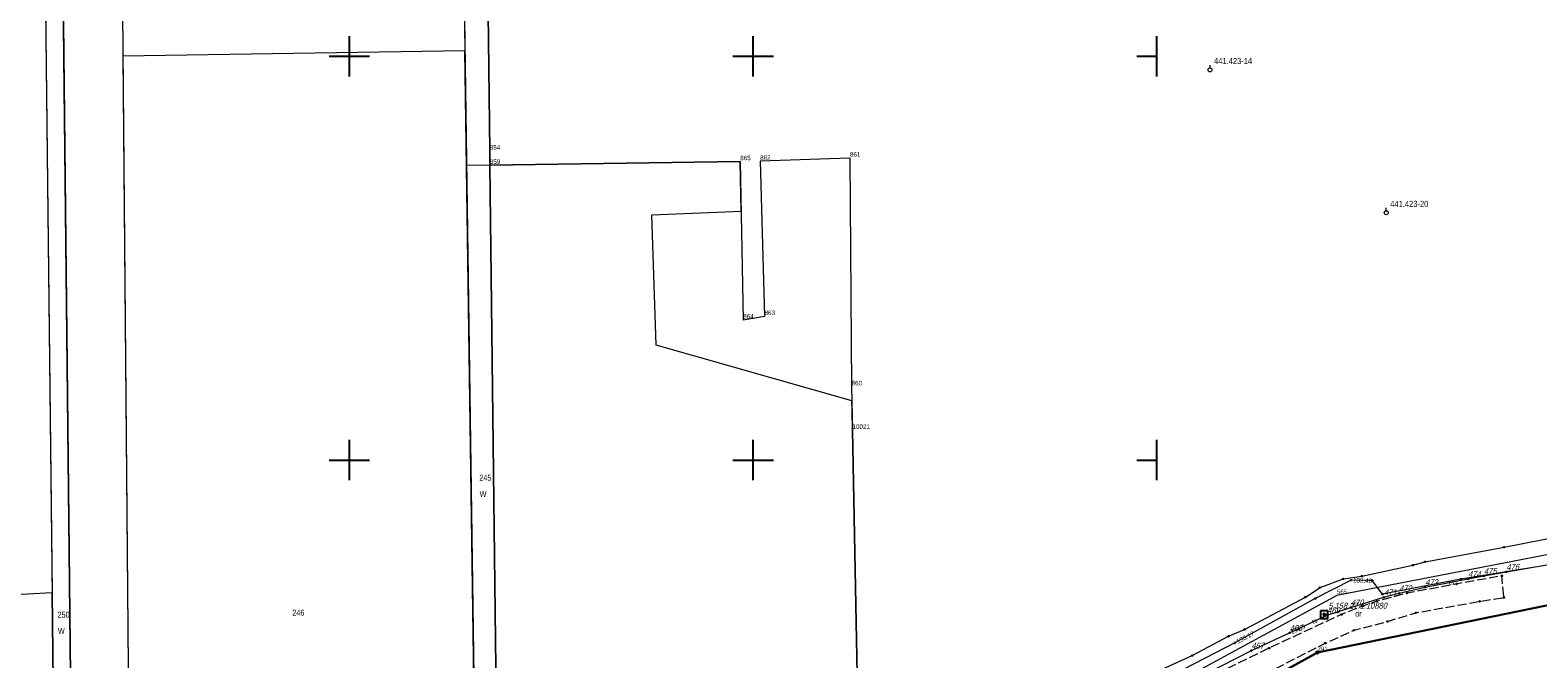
# Model space of a CAD drawing. Header units: metres. Extents: x 5548743 to 5556416, y 5707500 to 5714000.
# Tile 51 of 244: x 5551721 to 5552094, y 5711551 to 5711706. Entities that reach past the tile are written whole.
import ezdxf
from ezdxf.enums import TextEntityAlignment as Align

# ---------------------------------------------------------------- set-up
doc = ezdxf.new("R2010")
doc.units = ezdxf.units.M
doc.linetypes.add('2.25_0.75', pattern=[3, 2.25, -0.75])
doc.linetypes.add('219-1000', pattern=[0])
doc.layers.get('0').update_dxf_attribs({"color": 2, "lineweight": 5})
doc.styles.get("Standard").update_dxf_attribs({"font": 'Working1250', "width": 0.75})

# ---------------------------------------------------------------- blocks, each defined once
blk = doc.blocks.new('203')
at = {"linetype": 'Continuous', "lineweight": 0}
h = blk.add_hatch(color=0, dxfattribs=at)
edge = h.paths.add_edge_path()
edge.add_arc((0, 0), 0.09, 0, 360)
blk = doc.blocks.new('202')
at = {"color": 0, "linetype": 'Continuous', "lineweight": 0}
blk.add_circle((0, 0), 0.4, dxfattribs=at)
blk = doc.blocks.new('PW01')
at = {"linetype": 'Continuous', "lineweight": 13}
h = blk.add_hatch(color=0, dxfattribs=at)
edge = h.paths.add_edge_path()
edge.add_arc((0, 0), 0.18, 0, 360)
blk = doc.blocks.new('PIKIETAW1891')
at = {"color": 0}
blk.add_circle((0, 0), 0.09, dxfattribs=at)
blk = doc.blocks.new('OSSP')
at = {"color": 0}
for p, q in [((-0.939, 0.938), (-0.939, -0.938)), ((-0.939, 0.938), (-0.939, -0.938)), ((0.936, 0.938), (-0.939, 0.938)), ((0.936, 0.938), (-0.939, 0.938)), ((0.45, 0), (-0.45, 0)), ((0.45, 0), (-0.45, 0)), ((0, -0.45), (0, 0.45)), ((0, -0.45), (0, 0.45)), ((0.936, -0.938), (0.936, 0.938)), ((0.936, -0.938), (0.936, 0.938)), ((-0.939, -0.938), (0.936, -0.938)), ((-0.939, -0.938), (0.936, -0.938))]:
    blk.add_line(p, q, dxfattribs=at)
blk = doc.blocks.new('131')
at = {"color": 0, "linetype": 'Continuous', "lineweight": 0}
blk.add_line((0, 0.5), (0, 1.2), dxfattribs=at)
blk.add_circle((0, 0), 0.5, dxfattribs=at)
blk = doc.blocks.new('RAMKA1000K')
at = {"color": 0}
for p, q in [((600, 195), (600, 205)), ((700, 195), (700, 205)), ((800, 195), (800, 205)), ((595, 200), (605, 200)), ((695, 200), (705, 200)), ((795, 200), (800, 200)), ((600, 95), (600, 105)), ((700, 95), (700, 105)), ((800, 95), (800, 105)), ((595, 100), (605, 100)), ((695, 100), (705, 100)), ((795, 100), (800, 100))]:
    blk.add_line(p, q, dxfattribs=at)

msp = doc.modelspace()

# ---------------------------------------------------------------- linework, layer by layer
at = {"layer": '216-obręb ewidencyjny', "color": 7, "linetype": 'CONTINUOUS', "lineweight": 25, "flags": 128}
for points in [[(5552528.77, 5711746.49), (5552386.72, 5711777.83), (5552341.22, 5711740), (5552242.43, 5711655.77), (5552206.34, 5711605.86), (5552188.96, 5711591.55), (5552164.86, 5711578.01), (5552039.74, 5711552.34), (5551955.7, 5711505.94), (5551905.37, 5711470.06), (5551811.47, 5711382.69), (5551803.77, 5711375.52), (5551772.64, 5711346.55), (5551883.27, 5711298.11), (5551897.77, 5711289.86), (5551892.76, 5711290.25), (5551886.05, 5711286.29), (5551872.89, 5711270.89), (5551862.61, 5711261.35), (5551831.94, 5711232.47)], [(5551831.94, 5711232.47), (5551862.61, 5711261.35), (5551872.89, 5711270.89), (5551886.05, 5711286.29), (5551892.76, 5711290.25), (5551897.77, 5711289.86), (5551883.27, 5711298.11), (5551772.64, 5711346.55), (5551803.77, 5711375.52), (5551811.47, 5711382.69), (5551905.37, 5711470.06), (5551955.7, 5711505.94), (5552039.74, 5711552.34), (5552164.86, 5711578.01)]]:
    msp.add_lwpolyline(points, dxfattribs=at)
at = {"layer": '217-kontur klasyfikacyjny', "color": 3, "linetype": 'CONTINUOUS', "lineweight": 18, "flags": 128}
for points in [[(5551828.59, 5711701.32), (5551743.87, 5711700)], [(5551743.87, 5711700), (5551745.27, 5711539.27)], [(5551829, 5711672.91), (5551828.59, 5711701.32)], [(5551834.8, 5711673), (5551829, 5711672.91)], [(5551829, 5711672.91), (5551832.74, 5711412.5)], [(5551832.74, 5711412.5), (5551829, 5711672.91)], [(5551896.8, 5711673.91), (5551834.8, 5711673)], [(5551834.8, 5711673), (5551837.87, 5711417.24)], [(5551837.87, 5711417.24), (5551834.8, 5711673)], [(5551897.04, 5711661.6), (5551896.8, 5711673.91)], [(5551874.89, 5711660.74), (5551897.04, 5711661.6)], [(5551875.98, 5711628.48), (5551874.89, 5711660.74)], [(5551924.46, 5711614.68), (5551875.98, 5711628.48)], [(5551924.5, 5711612.15), (5551924.46, 5711614.68)], [(5551924.6, 5711607.37), (5551924.5, 5711612.15)], [(5551926.63, 5711499.24), (5551924.6, 5711607.37)], [(5551726.39, 5711567.16), (5551663.57, 5711563.75)], [(5551728.88, 5711347.4), (5551726.39, 5711567.16)]]:
    msp.add_lwpolyline(points, dxfattribs=at)
at = {"layer": '218-kontur użytku gruntowego', "color": 3, "linetype": 'CONTINUOUS', "lineweight": 18, "flags": 128}
for points in [[(5551724.02, 5711777.74), (5551726.39, 5711567.16)], [(5551729.28, 5711699.78), (5551728.45, 5711777.8)], [(5551827.48, 5711779.11), (5551828.59, 5711701.32)], [(5551834.76, 5711676.53), (5551833.53, 5711779.2)], [(5551730.99, 5711538.96), (5551729.28, 5711699.78)], [(5551828.59, 5711701.32), (5551743.87, 5711700)], [(5551743.87, 5711700), (5551745.27, 5711539.27)], [(5551828.59, 5711701.32), (5551832.74, 5711412.5)], [(5551832.74, 5711412.5), (5551828.59, 5711701.32)], [(5551834.8, 5711673), (5551834.76, 5711676.53)], [(5551896.8, 5711673.91), (5551834.8, 5711673)], [(5551837.87, 5711417.24), (5551834.8, 5711673)], [(5551834.8, 5711673), (5551837.87, 5711417.24)], [(5551897.04, 5711661.6), (5551896.8, 5711673.91)], [(5551874.89, 5711660.74), (5551897.04, 5711661.6)], [(5551875.98, 5711628.48), (5551874.89, 5711660.74)], [(5551924.46, 5711614.68), (5551875.98, 5711628.48)], [(5551924.5, 5711612.15), (5551924.46, 5711614.68)], [(5551924.6, 5711607.37), (5551924.5, 5711612.15)], [(5551926.63, 5711499.24), (5551924.6, 5711607.37)], [(5552140.06, 5711584.98), (5552044.56, 5711566.47)], [(5552039.74, 5711552.34), (5552164.86, 5711578.01)], [(5552164.86, 5711578.01), (5552039.74, 5711552.34)], [(5551726.39, 5711567.16), (5551663.57, 5711563.75)], [(5551726.39, 5711567.16), (5551728.88, 5711347.4)], [(5551728.88, 5711347.4), (5551726.39, 5711567.16)], [(5552044.56, 5711566.47), (5551935.07, 5711507.03)], [(5551955.7, 5711505.94), (5552039.74, 5711552.34)], [(5552039.74, 5711552.34), (5551955.7, 5711505.94)]]:
    msp.add_lwpolyline(points, dxfattribs=at)
at = {"layer": '219-działka ewidencyjna', "color": 7, "linetype": '219-1000', "lineweight": 18, "flags": 128}
for points in [[(5551724.02, 5711777.74), (5551728.88, 5711347.4)], [(5551728.45, 5711777.8), (5551730.99, 5711538.96)], [(5551743.2, 5711778), (5551745.27, 5711539.27)], [(5551827.48, 5711779.11), (5551832.74, 5711412.5)], [(5551833.53, 5711779.2), (5551834.76, 5711676.53)], [(5551834.76, 5711676.53), (5551834.8, 5711673)], [(5551834.8, 5711673), (5551896.8, 5711673.91)], [(5551834.8, 5711673), (5551837.87, 5711417.24)], [(5551896.8, 5711673.91), (5551897.55, 5711634.68)], [(5551923.98, 5711674.78), (5551901.73, 5711674.02)], [(5551901.73, 5711674.02), (5551902.83, 5711635.56)], [(5551923.98, 5711674.78), (5551924.39, 5711618.16)], [(5551902.83, 5711635.56), (5551897.55, 5711634.68)], [(5551924.39, 5711618.16), (5551924.6, 5711607.37)], [(5551924.6, 5711607.37), (5551926.63, 5711499.24)], [(5552140.06, 5711584.98), (5552044.56, 5711566.47)], [(5552164.86, 5711578.01), (5552039.74, 5711552.34)], [(5552044.56, 5711566.47), (5551935.07, 5711507.03)], [(5552039.74, 5711552.34), (5551955.7, 5711505.94)]]:
    msp.add_lwpolyline(points, dxfattribs=at)
at = {"layer": 'jezdnia', "color": 7, "linetype": '2.25_0.75', "lineweight": 18, "flags": 128}
msp.add_lwpolyline([(5551583.96, 5711391.49), (5551583.47, 5711386.8), (5551603.84, 5711384.02), (5551620.25, 5711381.14), (5551624.88, 5711380.41), (5551625.4, 5711379.68), (5551633.47, 5711377.73), (5551657.63, 5711371.29), (5551670.88, 5711366.71), (5551686.36, 5711359.46), (5551708.22, 5711348.62), (5551722.95, 5711340.89), (5551727.18, 5711339.32), (5551731.27, 5711338.24), (5551734.43, 5711337.43), (5551738.91, 5711337.13), (5551747.14, 5711337.54), (5551752.95, 5711338.25), (5551769.3, 5711343.77), (5551772.6, 5711347.23), (5551803.77, 5711375.52), (5551811.47, 5711382.69), (5551811.61, 5711382.81), (5551816.59, 5711387.44), (5551905.37, 5711470.06), (5551909.71, 5711473.15), (5551923.92, 5711486.54), (5551930.82, 5711492.48), (5551938.87, 5711499.01), (5551944.67, 5711502.93), (5551965.31, 5711514.64), (5551981.54, 5711523.95), (5552001.63, 5711534.18), (5552041.68, 5711554.65), (5552048.8, 5711557.85), (5552057.1, 5711560.04), (5552064.15, 5711562.19), (5552079.95, 5711565.02), (5552085.93, 5711565.96), (5552085.44, 5711571.33), (5552074.18, 5711569.3), (5552061.93, 5711567.03), (5552054.47, 5711565.02), (5552051.07, 5711563.88), (5552045.7, 5711561.76), (5552027.78, 5711553.43), (5552008.24, 5711543.85), (5551987.35, 5711532.06), (5551949.78, 5711511.09), (5551941.65, 5711506.12), (5551935.29, 5711502.67), (5551931.19, 5711499.84), (5551913.85, 5711484.09), (5551898.07, 5711469.13), (5551883.03, 5711455.03), (5551878.74, 5711450.78), (5551859.98, 5711433.7), (5551837.54, 5711412.74), (5551834.18, 5711410.09), (5551813.41, 5711390.56), (5551790.58, 5711368.47), (5551780.69, 5711359.23), (5551765.92, 5711348.44), (5551754.88, 5711343.98), (5551745.52, 5711341.77), (5551738.49, 5711341.89), (5551732.39, 5711343.46), (5551724.95, 5711345.97), (5551690.78, 5711362.5), (5551678.92, 5711368.08), (5551664.88, 5711374.38), (5551654.31, 5711377.45), (5551630.49, 5711383.8), (5551603.84, 5711388.45), (5551592.37, 5711390.03)], close=True, dxfattribs=at)
at = {"layer": 'przewód kanalizacyjny', "color": 34, "linetype": 'CONTINUOUS', "lineweight": 18, "flags": 128}
msp.add_lwpolyline([(5552120.2, 5711577.74), (5552075.26, 5711570.51), (5552055.89, 5711566.79), (5552053.31, 5711570.18), (5552048.07, 5711570.28), (5552039.22, 5711565.73), (5552019.28, 5711554.7), (5551979.54, 5711534.15), (5551962.9, 5711525.95), (5551943.2, 5711514.78), (5551917.73, 5711499.07), (5551876.83, 5711460.15), (5551833.57, 5711418.56), (5551792.93, 5711379.16), (5551774.01, 5711361.47), (5551764.56, 5711355.03), (5551753.59, 5711350.56), (5551745.13, 5711349.34), (5551736.57, 5711347.24), (5551729.59, 5711348.7), (5551722.02, 5711352.06), (5551664.97, 5711378.79)], dxfattribs=at)
at = {"layer": 'przewód telekomunikacyjny podziemny', "color": 30, "linetype": 'CONTINUOUS', "lineweight": 18, "flags": 128}
for points in [[(5551995.71, 5711545.68), (5552008.73, 5711551.57), (5552017.72, 5711556.35), (5552021.7, 5711558.06), (5552036.77, 5711566.05), (5552040.41, 5711568.45), (5552046.14, 5711570.56), (5552050.74, 5711571.26), (5552063.4, 5711573.96), (5552066.4, 5711574.82), (5552085.97, 5711578.44), (5552109.52, 5711583.05)], [(5552004.35, 5711543.14), (5552023.39, 5711552.82), (5552032.87, 5711557.2), (5552042.18, 5711561.58), (5552048.04, 5711563.51), (5552056.23, 5711566.01), (5552059.97, 5711567), (5552066.44, 5711568.5), (5552077.06, 5711570.55), (5552080.98, 5711571.31), (5552086.56, 5711572.34), (5552098.01, 5711574.31)]]:
    msp.add_lwpolyline(points, dxfattribs=at)

# ---------------------------------------------------------------- block references
at = {"layer": '131-Punkt osnowy pomiarowej', "color": 7, "linetype": 'CONTINUOUS', "lineweight": 13}
for p in [(5552013.15, 5711696.62), (5552056.79, 5711661.24)]:
    msp.add_blockref('131', p, dxfattribs=at)
at = {"layer": '202-punkt graniczny', "color": 7, "linetype": 'CONTINUOUS', "lineweight": 18}
msp.add_blockref('202', (5552039.74, 5711552.34), dxfattribs=at)
at = {"layer": '203-punkt graniczny', "color": 7, "linetype": 'CONTINUOUS', "lineweight": 18}
for p in [(5551834.76, 5711676.53), (5551834.8, 5711673), (5551896.8, 5711673.91), (5551901.73, 5711674.02), (5551923.98, 5711674.78), (5551897.55, 5711634.68), (5551902.83, 5711635.56), (5551924.39, 5711618.16), (5551924.6, 5711607.37), (5552044.56, 5711566.47)]:
    msp.add_blockref('203', p, dxfattribs=at)
at = {"layer": 'Punkt roboczy BDOT GESUT K1', "color": 6, "linetype": 'CONTINUOUS', "lineweight": 18}
for p in [(5552085.97, 5711578.44), (5552066.4, 5711574.82), (5552050.74, 5711571.26), (5552063.4, 5711573.96), (5552080.98, 5711571.31), (5552085.44, 5711571.33), (5552086.56, 5711572.34), (5552040.41, 5711568.45), (5552046.14, 5711570.56), (5552048.07, 5711570.28), (5552048.07, 5711570.28), (5552053.31, 5711570.18), (5552066.44, 5711568.5), (5552074.18, 5711569.3), (5552075.26, 5711570.51), (5552077.06, 5711570.55), (5552036.77, 5711566.05), (5552039.22, 5711565.73), (5552048.04, 5711563.51), (5552051.07, 5711563.88), (5552054.47, 5711565.02), (5552055.89, 5711566.79), (5552056.23, 5711566.01), (5552059.97, 5711567), (5552061.93, 5711567.03), (5552079.95, 5711565.02), (5552085.93, 5711565.96), (5552042.18, 5711561.58), (5552045.7, 5711561.76), (5552057.1, 5711560.04), (5552064.15, 5711562.19), (5552017.72, 5711556.35), (5552021.7, 5711558.06), (5552032.87, 5711557.2), (5552032.87, 5711557.2), (5552048.8, 5711557.85), (5552019.28, 5711554.7), (5552019.28, 5711554.7), (5552023.39, 5711552.82), (5552027.78, 5711553.43), (5552041.68, 5711554.65), (5552008.73, 5711551.57)]:
    msp.add_blockref('PIKIETAW1891', p, dxfattribs=at)
at = {"layer": 'rzedna', "color": 34, "linetype": 'CONTINUOUS', "lineweight": 18}
for p in [(5552048.07, 5711570.28), (5552019.28, 5711554.7)]:
    msp.add_blockref('PW01', p, dxfattribs=at)
at = {"layer": 'rzedna', "color": 30, "linetype": 'CONTINUOUS', "lineweight": 18}
msp.add_blockref('PW01', (5552032.87, 5711557.2), dxfattribs=at)
at = {"layer": 'Szczegółowa osnowa geodezyjna pozioma', "color": 7, "linetype": 'CONTINUOUS', "lineweight": 13}
msp.add_blockref('OSSP', (5552041.434, 5711561.736), dxfattribs=at)
at = {"layer": 'Wstawianie ramki sekcyjnej z opisem', "color": 7, "linetype": 'CONTINUOUS', "lineweight": 13}
msp.add_blockref('RAMKA1000K', (5551200, 5711500), dxfattribs=at)
msp.add_blockref('RAMKA1000K', (5551200, 5711500), dxfattribs=at)
msp.add_blockref('RAMKA1000K', (5551200, 5711500), dxfattribs=at)
msp.add_blockref('RAMKA1000K', (5551200, 5711500), dxfattribs=at)

# ---------------------------------------------------------------- texts
at = {"layer": '131-Punkt osnowy pomiarowej-Atr103', "color": 7, "width": 0.9}
for s, p in [('441.423-14', (5552014.15, 5711697.62)), ('441.423-20', (5552057.79, 5711662.24))]:
    msp.add_text(s, height=1.5, dxfattribs=at).set_placement(p, align=Align.BOTTOM_LEFT)
at = {"layer": '202-punkt graniczny-Atr103', "color": 7, "width": 0.9}
msp.add_text('291', height=1.125, dxfattribs=at).set_placement((5552039.74, 5711552.34), align=Align.BOTTOM_LEFT)
msp.add_text('291', height=1.125, dxfattribs=at).set_placement((5552039.74, 5711552.34), align=Align.BOTTOM_LEFT)
at = {"layer": '203-punkt graniczny-Atr103', "color": 7, "width": 0.9}
for s, p in [('854', (5551834.76, 5711676.53)), ('854', (5551834.76, 5711676.53)), ('861', (5551923.98, 5711674.78)), ('861', (5551923.98, 5711674.78)), ('859', (5551834.8, 5711673)), ('859', (5551834.8, 5711673)), ('865', (5551896.8, 5711673.91)), ('865', (5551896.8, 5711673.91)), ('862', (5551901.73, 5711674.02)), ('862', (5551901.73, 5711674.02)), ('864', (5551897.55, 5711634.68)), ('864', (5551897.55, 5711634.68)), ('863', (5551902.83, 5711635.56)), ('863', (5551902.83, 5711635.56)), ('860', (5551924.39, 5711618.16)), ('860', (5551924.39, 5711618.16)), ('10021', (5551924.6, 5711607.37)), ('10021', (5551924.6, 5711607.37)), ('565', (5552044.56, 5711566.47)), ('565', (5552044.56, 5711566.47))]:
    msp.add_text(s, height=1.125, dxfattribs=at).set_placement(p, align=Align.BOTTOM_LEFT)
at = {"layer": '210-oznaczenie konturu użytku gruntowego', "color": 3, "linetype": 'CONTINUOUS', "lineweight": 18, "width": 0.79}
for s, p in [('W', (5551832.25, 5711590.86)), ('dr', (5552049.12, 5711561.21)), ('W', (5551727.8, 5711556.95))]:
    msp.add_text(s, height=1.5, dxfattribs=at).set_placement(p)
at = {"layer": '211-numer działki ewidencyjnej', "color": 7, "linetype": 'CONTINUOUS', "lineweight": 18, "width": 0.79}
for s, p in [('245', (5551832.16, 5711594.86)), ('250', (5551727.7, 5711560.95)), ('246', (5551785.85, 5711561.45))]:
    msp.add_text(s, height=1.5, dxfattribs=at).set_placement(p)
at = {"layer": 'przewód telekomunikacyjny podziemny-Atr1', "color": 30, "width": 0.9}
for rotation, p in [(10.925, (5552072.3, 5711569.63)), (25.195, (5552038.53, 5711559.86))]:
    msp.add_text('ts', height=1.125, rotation=rotation, dxfattribs=at).set_placement(p, align=Align.MIDDLE_LEFT)
at = {"layer": 'Punkt roboczy BDOT GESUT K1-Atr103', "color": 6, "oblique": 15, "width": 0.9}
for s, p in [('474', (5552077.06, 5711570.55)), ('475', (5552080.98, 5711571.31)), ('476', (5552086.56, 5711572.34)), ('471', (5552056.23, 5711566.01)), ('472', (5552059.97, 5711567)), ('473', (5552066.44, 5711568.5)), ('469', (5552042.18, 5711561.58)), ('470', (5552048.04, 5711563.51)), ('468', (5552032.87, 5711557.2)), ('468', (5552032.87, 5711557.2)), ('467', (5552023.39, 5711552.82))]:
    msp.add_text(s, height=1.5, dxfattribs=at).set_placement(p, align=Align.BOTTOM_LEFT)
at = {"layer": 'rzedna-Atr2', "color": 34, "width": 0.9}
for s, rotation, p in [('133.48', 357.596, (5552048.58, 5711570.27)), ('133.17', 27.645, (5552019.81, 5711555))]:
    msp.add_text(s, height=1.125, rotation=rotation, dxfattribs=at).set_placement(p, align=Align.MIDDLE_LEFT)
at = {"layer": 'rzedna-Atr2', "color": 30, "width": 0.9}
msp.add_text('134.9', height=1.125, rotation=25.195, dxfattribs=at).set_placement((5552033.15, 5711557.33), align=Align.MIDDLE_LEFT)
at = {"layer": 'Szczegółowa osnowa geodezyjna pozioma-Atr103', "color": 7, "oblique": 15, "width": 0.9}
msp.add_text('5.158.27.1.10880', height=1.5, dxfattribs=at).set_placement((5552042.434, 5711562.736), align=Align.BOTTOM_LEFT)

doc.saveas('drawing.dxf')
